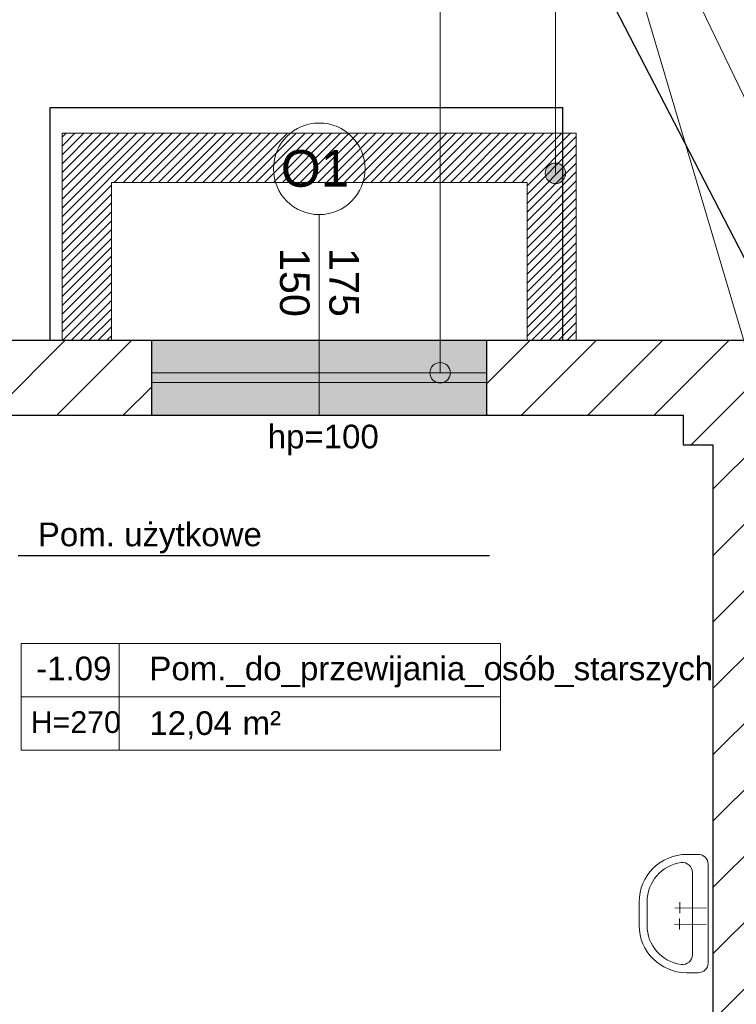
# Model space of a CAD drawing. Header units: millimetres. Extents: x 26866 to 1024070, y -428191 to 408885.
# Tile 125 of 248: x 186460 to 190095, y 400323 to 405318. Entities that reach past the tile are written whole.
import ezdxf

# ---------------------------------------------------------------- set-up
doc = ezdxf.new("R2010")
doc.units = ezdxf.units.MM
doc.header["$LTSCALE"] = 2
for name, color, linetype, lineweight in [('0_OPIS', 7, 'Continuous', 13), ('3DPLAN_A_ARMATURA_SANITARNA', 7, 'Continuous', 9), ('3DPLAN_A_OKNA', 153, 'Continuous', 5), ('3DPLAN_A_TABELKA POMIESZCZEŃ', 7, 'Continuous', 0), ('A_KRESKOWANIE', 9, 'Continuous', 0), ('A_STOL_OPIS', 55, 'Continuous', 5), ('A_TXT', 7, 'Continuous', 0), ('A_WYBURZENIA', 6, 'Continuous', 0), ('A_ZESTAWIENIE STOLARKI', 3, 'Continuous', 15), ('Opisy', 7, 'Continuous', 13)]:
    doc.layers.add(name, color=color, linetype=linetype, lineweight=lineweight)
for name, color, linetype in [('3DPLAN_A_KRESKOWANIE 1', 253, 'Continuous'), ('3DPLAN_A_OPIS', 8, 'Continuous'), ('3DPLAN_A_POMIESZCZENIE NUMER', 100, 'Continuous'), ('3DPLAN_K_DZIAŁOWA NISKIE', 134, 'Continuous'), ('3DPLAN_K_NOŚNA', 7, 'Continuous'), ('3DPLAN_K_OBRYS', 243, 'Continuous'), ('A_POMIESZCZENIE OPIS', 100, 'Continuous'), ('A_SCHODY', 6, 'Continuous')]:
    doc.layers.add(name, color=color, linetype=linetype)
doc.styles.add('ARIAL', font='arial.ttf')
doc.styles.add('TABEL1', font='txt')
pattern_1 = [(45, (3874.3795, 0), (-2.24506403, 2.24506403), [])]
pattern_2 = [(45, (23044.838, -26883.88), (-16.83798, 16.83798), [])]

# ---------------------------------------------------------------- blocks, each defined once
blk = doc.blocks.new('UMYWALKA')
at = {"layer": '3DPLAN_A_ARMATURA_SANITARNA'}
for p, q in [((11, 30), (5, 30)), ((0, 25), (0, -25)), ((8, 20.87), (8, -20.87)), ((1, 5.49), (17.06, 5.43)), ((14.55, 8.04), (14.57, 2.57)), ((31, -6), (31, 6)), ((35, -6), (35, 6)), ((0.86, -2.78), (16.92, -2.85)), ((14.41, -0.23), (14.43, -5.7)), ((11, -30), (5, -30))]:
    blk.add_line(p, q, dxfattribs=at)
for centre, radius, start, end in [((5, 25), 5, 90, 180), ((11, 6), 24, 0, 90), ((13, 20.87), 5, 82.3377, 180), ((11, 6), 20, 0, 82.3377), ((11, -6), 24, 270, 0), ((11, -6), 20, 277.6623, 0), ((13, -20.87), 5, 180, 277.6623), ((5, -25), 5, 180, 270)]:
    blk.add_arc(centre, radius, start, end, dxfattribs=at)
blk = doc.blocks.new('tabelka dla tp')
at = {"layer": '3DPLAN_A_TABELKA POMIESZCZEŃ'}
for p, q in [((49.7, 54), (49.7, 0)), ((0, 27), (243.13, 27))]:
    blk.add_line(p, q, dxfattribs=at)
blk.add_lwpolyline([(0, 54), (243.13, 54), (243.13, 0), (0, 0)], close=True, dxfattribs=at)
at = {"layer": '3DPLAN_A_POMIESZCZENIE NUMER', "color": 7, "style": 'ARIAL'}
blk.add_attdef('NUMER', (2.23, 35.39), '', height=12, dxfattribs=at)
at = {"layer": 'A_POMIESZCZENIE OPIS', "insert": (112.2, 19.75), "char_height": 12, "width": 36.4122, "attachment_point": 1, "style": 'ARIAL'}
blk.add_mtext('{\\C7;m²}', dxfattribs=at)
at = {"layer": 'A_POMIESZCZENIE OPIS', "color": 7, "style": 'ARIAL'}
for tag, p in [('NAZWA', (51.73, 35.39)), ('POWIERZCHNIA', (51.06, 7.24))]:
    blk.add_attdef(tag, p, '', height=12, dxfattribs=at)
blk = doc.blocks.new('kondygnacja -1')
at = {"layer": '3DPLAN_A_KRESKOWANIE 1'}
h = blk.add_hatch(dxfattribs=at)
h.set_pattern_fill('ANSI31', color=256, scale=7.5, style=0)
h.set_pattern_definition(pattern_2)
h.paths.add_polyline_path([(26781.49, -24430.84), (26781.49, -25256.18), (26865.36, -25256.18), (26865.36, -25233.56), (27108.48, -25233.56), (27108.48, -25256.18), (27119.89, -25256.18), (27110.14, -25212.84), (26979.61, -25212.84), (26979.61, -25079.84), (27320.27, -25079.84), (27361.7, -25079.84), (27361.7, -25046.84), (26815.61, -25046.84), (26815.61, -24465.84), (27386.61, -24465.84), (27386.61, -24686.84), (27413.61, -24686.84), (27413.61, -24581.84), (27442.61, -24581.84), (27442.61, -24549.84), (27413.61, -24549.84), (27413.61, -24469.84), (27474.65, -24469.84), (27474.65, -24430.84), (26781.49, -24430.84)], is_closed=False)
h.paths.add_polyline_path([(27583.61, -25294.84), (27583.61, -25335.84), (27417.61, -25335.84), (27417.61, -25289.84), (27390.61, -25289.84), (27390.61, -25335.84), (27137.8, -25335.84), (27119.89, -25256.18), (27108.48, -25256.18), (27108.48, -25287.56), (26865.36, -25287.56), (26865.36, -25256.18), (26781.49, -25256.18), (26781.49, -25342.83), (26829.42, -25361.84), (27832.61, -25361.84), (27832.61, -25332.84), (27603.61, -25332.84), (27603.61, -25294.84), (27583.61, -25294.84)], is_closed=False)
h.paths.add_polyline_path([(27413.61, -24806.84), (27413.61, -24781.84), (27386.61, -24781.84), (27386.61, -24885.59), (27430.61, -24885.59), (27430.61, -24835.84), (27474.65, -24835.84), (27474.65, -24806.84)])
h.paths.add_polyline_path([(27386.61, -24885.59), (27386.61, -25046.84), (27361.7, -25046.84), (27361.7, -25079.84), (27390.61, -25079.84), (27390.61, -25174.84), (27417.61, -25174.84), (27417.61, -25079.84), (27476.61, -25079.84), (27476.61, -25061.87, -0.027881), (27475.03, -25050.84), (27438.61, -25050.84), (27438.61, -25033.84), (27430.61, -25033.84), (27430.61, -24885.59)])
h.paths.add_polyline_path([(27603.61, -25179.84), (27603.61, -25163.88), (27583.61, -25163.88), (27583.61, -25179.84)])
h.paths.add_polyline_path([(27603.61, -25142.2), (27583.61, -25142.2), (27583.61, -25163.88), (27603.61, -25163.88)])
h.paths.add_polyline_path([(27593.61, -24713.84), (27593.61, -24746.4), (27608.61, -24746.4), (27608.61, -24713.84)], flags=16)
h.paths.add_polyline_path([(27593.61, -25050.84), (27571.61, -25050.84), (27571.61, -25079.84), (27583.61, -25079.84), (27583.61, -25142.2), (27603.61, -25142.2), (27603.61, -25076.84), (27681.45, -25076.84), (27681.45, -25050.84), (27608.61, -25050.84), (27608.61, -24713.84), (27593.61, -24713.84), (27593.61, -24806.84), (27569.61, -24806.84), (27569.61, -24835.84), (27593.61, -24835.84)])
h.paths.add_polyline_path([(27559.81, -24818.11), (27559.81, -24794.06), (27579.81, -24794.06), (27579.81, -24818.11)])
h.paths.add_polyline_path([(27593.61, -24469.84), (27593.61, -24610.84), (27601.86, -24610.84), (27608.61, -24610.84), (27608.61, -24468.84), (27712.91, -24468.84), (27712.91, -24430.84), (27474.65, -24430.84), (27474.65, -24469.84), (27593.61, -24469.84)], is_closed=False)
h.paths.add_polyline_path([(28026.62, -24481.39, -0.865492), (28025.15, -24471.22), (28013.19, -24430.84), (27882.91, -24430.84), (27882.91, -24468.84), (27982.61, -24468.84), (27982.61, -24483.84), (27997.61, -24483.84), (27997.61, -24940.11), (28026.62, -24940.11)])
h.paths.add_polyline_path([(28054.61, -24476.84), (28069.61, -24476.84), (28069.61, -24417.84), (28073.99, -24417.84), (28073.99, -24372.84), (28050.08, -24372.84, -1), (28039.7, -24372.84), (28030.61, -24372.84), (28030.61, -24472.87, -0.363097), (28030.61, -24479.53), (28030.61, -24940.11), (28054.61, -24940.11)])
h.paths.add_polyline_path([(28096.61, -25047.84), (28069.61, -25047.84), (28069.61, -25032.84), (28054.61, -25032.84), (28054.61, -24994.11), (28030.61, -24994.11), (28030.61, -25076.84), (28096.61, -25076.84)])
h.paths.add_polyline_path([(27982.61, -25035.84), (27982.61, -25050.84), (27949.55, -25050.84), (27949.55, -25076.84), (28026.62, -25076.84), (28026.62, -24994.11), (27997.61, -24994.11), (27997.61, -25035.84)])
h.paths.add_polyline_path([(26999.57, -25327.07), (27025.14, -25327.07), (27025.14, -25347.07), (26999.57, -25347.07)], flags=16)
h = blk.add_hatch(dxfattribs=at)
h.set_pattern_fill('ANSI31', color=256, scale=7.5, style=0)
h.set_pattern_definition(pattern_2)
h.paths.add_polyline_path([(31677.49, -24430.84), (30214.87, -24430.84), (30214.87, -24470.84), (30429.61, -24470.84), (30429.61, -24477.84), (30447.61, -24477.84), (30447.61, -24818.84), (30476.61, -24818.84), (30476.61, -24470.84), (31012.61, -24470.84), (31012.61, -24478.84), (31079.61, -24478.84), (31079.61, -24470.84), (31638.61, -24470.84), (31638.61, -25036.84), (31079.61, -25036.84), (31079.61, -25028.84), (31012.61, -25028.84), (31012.61, -25036.84), (30611.38, -25036.84), (30611.38, -25072.84), (31023.61, -25072.84), (31034.61, -25082.84), (31034.61, -25330.84), (31023.61, -25340.84), (30831.4, -25340.84, -0.038531), (30832.58, -25356.18), (30832.58, -25371.84), (31079.61, -25371.84), (31079.61, -25072.84), (31638.61, -25072.84), (31638.61, -25943.84), (30832.58, -25943.84), (30832.58, -26009.84), (31677.49, -26009.84)])
h.paths.add_polyline_path([(30682.61, -26009.84), (30832.58, -26009.84), (30832.58, -25943.84), (30760.61, -25943.84), (30760.61, -25454.67), (30735.61, -25464.58), (30735.61, -25943.84), (30682.61, -25943.84)])
h.paths.add_polyline_path([(30679.61, -25371.84), (30735.61, -25371.84), (30735.61, -25464.58), (30760.61, -25454.67), (30760.61, -25371.84), (30832.58, -25371.84), (30832.58, -25356.18, 0.038531), (30831.4, -25340.84), (30679.61, -25340.84)])
h.paths.add_polyline_path([(30355.83, -25371.84), (30425.61, -25371.84), (30425.61, -25379.84), (30463.61, -25379.84), (30463.61, -25424.74), (30471.61, -25424.74), (30471.61, -25395.84), (30533.61, -25395.84), (30533.61, -25371.84), (30576.61, -25371.84), (30576.61, -25341.84), (30472.61, -25341.84), (30472.61, -25326.84), (30427.61, -25326.84), (30427.61, -25341.84), (30355.83, -25341.84)])
h.paths.add_polyline_path([(30456.61, -25936.84), (30425.61, -25936.84), (30425.61, -25945.84), (30380.61, -25945.84), (30380.61, -26009.84), (30512.61, -26009.84), (30512.61, -25943.84), (30466.61, -25943.84), (30466.61, -25712.84), (30456.61, -25712.84)])
h.paths.add_polyline_path([(28888.61, -25941.84), (28888.61, -26009.84), (29013.61, -26009.84), (29013.61, -25941.84)])
h.paths.add_polyline_path([(28591.17, -26009.84), (28591.17, -25944.84), (28547.61, -25944.84), (28547.61, -26009.84)])
h.paths.add_polyline_path([(28624.61, -25870.53), (28654.8, -25870.53), (28654.8, -25924.53), (28624.61, -25924.53), (28624.61, -25944.84), (28591.17, -25944.84), (28591.17, -26009.84), (28713.61, -26009.84), (28713.61, -25941.84), (28672.61, -25941.84), (28672.61, -25932.84), (28657.61, -25932.84), (28657.61, -25716.84), (28624.61, -25716.84)])
h.paths.add_polyline_path([(28372.61, -25944.84), (28328.61, -25944.84), (28328.61, -25907.84), (28282.61, -25907.84), (28282.61, -25944.84), (28248.61, -25944.84), (28248.61, -26009.84), (28372.61, -26009.84)])
h.paths.add_polyline_path([(28092.61, -25563.84), (28054.61, -25563.84), (28054.61, -25383.84), (28067.6, -25383.84), (28067.61, -25375.84), (28340.61, -25375.84), (28340.61, -25341.84), (28070.61, -25341.84), (28070.61, -25332.84), (28030.61, -25332.84), (28030.61, -25395.6), (28048.71, -25395.6), (28048.71, -25449.6), (28030.61, -25449.6), (28030.61, -26009.84), (28073.61, -26009.84), (28073.61, -25944.84), (28054.61, -25944.84), (28054.61, -25668.84), (28092.61, -25668.84)])
h.paths.add_polyline_path([(27949.61, -25495.75), (27949.61, -25507.75), (27983.29, -25507.75), (27983.29, -25521.75), (27949.61, -25521.75), (27949.61, -25531.84), (27999.61, -25531.84), (27999.61, -25934.84), (27982.61, -25934.84), (27982.61, -25942.84), (27947.61, -25942.84), (27947.61, -26009.84), (28026.62, -26009.84), (28026.62, -25449.6), (27999.61, -25449.6), (27999.61, -25463.84), (27949.61, -25463.84), (27949.61, -25481.75), (27983.29, -25481.75), (27983.29, -25495.75)])
h.paths.add_polyline_path([(27982.61, -25361.84), (27952.61, -25361.84), (27952.61, -25332.84), (28026.62, -25332.84), (28026.62, -25395.6), (27999.61, -25395.6), (27999.61, -25377.84), (27982.61, -25377.84)])
h.paths.add_polyline_path([(26818.61, -25892.84), (26781.49, -25892.84), (26781.49, -26009.84), (26894.54, -26009.84), (26894.54, -25942.84), (26830.61, -25942.84), (26830.61, -25930.84), (26818.61, -25930.84)])
h.paths.add_polyline_path([(26894.54, -26009.84), (27115.94, -26009.84), (27115.94, -25942.84), (26894.54, -25942.84)])
h.paths.add_polyline_path([(27115.94, -25942.84), (27115.94, -26009.84), (27466.61, -26009.84), (27466.61, -25942.84), (27427.61, -25942.84), (27427.61, -25933.84), (27384.61, -25933.84), (27384.61, -25942.84)])
h.paths.add_polyline_path([(27641.61, -25942.84), (27641.61, -26009.84), (27802.61, -26009.84), (27802.61, -25942.84)])
h.paths.add_polyline_path([(30621.1, -25040.47), (30688.37, -25040.47), (30688.37, -25072.87), (30621.1, -25072.87)], flags=24)
at = {"layer": '3DPLAN_A_OPIS', "lineweight": 0, "transparency": 33554687}
h = blk.add_hatch(dxfattribs=at)
h.set_pattern_fill('ANSI31', color=1, angle=180)
h.set_pattern_definition(pattern_1)
h.paths.add_polyline_path([(27692.51, -24350.84), (27692.51, -24430.84), (27667.51, -24430.84), (27667.51, -24325.84), (27833.79, -24325.84), (27833.79, -24350.84), (27692.51, -24350.84)], is_closed=False)
h = blk.add_hatch(dxfattribs=at)
h.set_pattern_fill('ANSI31', color=1)
h.set_pattern_definition(pattern_1)
h.paths.add_polyline_path([(27903.31, -24350.84), (27903.31, -24430.84), (27928.31, -24430.84), (27928.31, -24325.84), (27833.79, -24325.84), (27833.79, -24350.84), (27903.31, -24350.84)], is_closed=False)
at = {"layer": 'A_KRESKOWANIE', "transparency": 33554687}
h = blk.add_hatch(dxfattribs=at)
h.set_pattern_fill('ANSI37', color=0, scale=5)
h.paths.add_polyline_path([(27386.61, -24885.59), (27386.61, -24774.2), (27315.88, -24734.34, -0.240219), (27386.61, -24688.45), (27386.61, -24686.84), (27386.61, -24465.84), (26815.61, -24465.84), (26815.61, -24756.34), (26852.61, -24756.34), (26852.61, -25009.84), (26979.61, -25009.84), (26979.61, -24932.84), (27247.61, -24798.84), (27247.61, -24885.59)])
h.paths.add_polyline_path([(27341.12, -24885.59), (27341.12, -24939.59), (27247.61, -24939.59), (27247.61, -24984.44), (27352.89, -24984.44), (27352.89, -25009.84), (27386.61, -25009.84), (27386.61, -24885.59)])
h.paths.add_polyline_path([(27352.89, -25009.84), (27352.89, -25035.23), (27247.61, -25035.23), (27247.61, -25046.84), (27386.61, -25046.84), (27386.61, -25009.84)])
h.paths.add_polyline_path([(27247.61, -25035.23), (27129.31, -25035.23), (27129.31, -25009.84), (27125.61, -25009.84), (27125.61, -25046.84), (27247.61, -25046.84)])
h.paths.add_polyline_path([(27125.61, -24939.59), (27247.61, -24939.59), (27247.61, -24984.44), (27129.31, -24984.44), (27129.31, -25009.84), (27125.61, -25009.84)])
h.paths.add_polyline_path([(27097.99, -24939.59), (27097.99, -24885.59), (27125.61, -24885.59), (27125.61, -24859.84), (26979.61, -24932.84), (26979.61, -25009.84), (27125.61, -25009.84), (27125.61, -24939.59)])
h.paths.add_polyline_path([(27247.61, -24885.59), (27247.61, -24798.84), (27125.61, -24859.84), (27125.61, -24885.59)])
h.paths.add_polyline_path([(26979.61, -25009.84), (26979.61, -25046.84), (27125.61, -25046.84), (27125.61, -25009.84)])
h.paths.add_polyline_path([(26852.61, -25009.84), (26852.61, -24756.34), (26815.61, -24756.34), (26815.61, -25046.84), (26979.61, -25046.84), (26979.61, -25009.84)])
h.paths.add_polyline_path([(26825.81, -24767.41), (26825.81, -24745.27), (26845.81, -24745.27), (26845.81, -24767.41)], flags=24)
h.paths.add_polyline_path([(27090.03, -24482.38), (27112.18, -24482.38), (27112.18, -24502.38), (27090.03, -24502.38)], flags=24)
h.paths.add_polyline_path([(26963.88, -24701.72), (27172.42, -24701.72), (27172.42, -24757.03), (26963.88, -24757.03)], flags=16)
h.paths.add_polyline_path([(27010.86, -24558.5), (27253.99, -24558.5), (27253.99, -24612.5), (27010.86, -24612.5)], flags=16)
h.paths.add_polyline_path([(27315.88, -24734.34), (27386.61, -24774.2), (27386.61, -24688.45, 0.240219)], flags=16)
h.paths.add_polyline_path([(26995.13, -24731.42), (27112.81, -24731.42), (27112.81, -24752.94), (26995.13, -24752.94)], flags=8)
h.paths.add_polyline_path([(27005.47, -24708.98), (27123.15, -24708.98), (27123.15, -24730.51), (27005.47, -24730.51)], flags=8)
h.paths.add_polyline_path([(27073.52, -24589.81), (27120.01, -24589.81), (27120.01, -24610.24), (27073.52, -24610.24)], flags=8)
h.paths.add_polyline_path([(27072.79, -24561.91), (27171.6, -24561.91), (27171.6, -24580.32), (27072.79, -24580.32)], flags=8)
h.paths.add_polyline_path([(27016.08, -24562.06), (27053.28, -24562.06), (27053.28, -24580.32), (27016.08, -24580.32)], flags=8)
h.paths.add_polyline_path([(27120.07, -24586.75), (27144.23, -24586.75), (27144.23, -24610.75), (27120.07, -24610.75)], flags=8)
h.paths.add_polyline_path([(27011.48, -24589.35), (27060.72, -24589.35), (27060.72, -24611.39), (27011.48, -24611.39)], flags=8)
h.paths.add_polyline_path([(27653.46, -24520.33), (27771.13, -24520.33), (27771.13, -24541.86), (27653.46, -24541.86)], flags=9)
at = {"layer": 'A_WYBURZENIA', "transparency": 33554687}
h = blk.add_hatch(dxfattribs=at)
h.set_pattern_fill('DOTS', color=256)
h.set_pattern_definition([(0, (9800.6029, -5192.851), (0.79375, 1.5875), [0, -1.5875])])
h.paths.add_polyline_path([(27859.25, -24442.15, -0.414214), (27864.44, -24447.34), (27882.91, -24447.34), (27882.91, -24430.84), (27859.25, -24430.84), (27859.25, -24442.15)], is_closed=False)
h.paths.add_polyline_path([(27864.44, -24447.34, -0.336626), (27860.64, -24452.34), (27882.91, -24452.34), (27882.91, -24447.34), (27864.44, -24447.34)], is_closed=False)
h.paths.add_polyline_path([(27857.85, -24452.34), (27712.91, -24452.34), (27712.91, -24468.84), (27882.91, -24468.84), (27882.91, -24452.34), (27860.64, -24452.34, -0.136819), (27857.85, -24452.34)], is_closed=False)
h.paths.add_polyline_path([(27712.91, -24452.34), (27857.85, -24452.34, -0.336626), (27854.06, -24447.34), (27712.91, -24447.34), (27712.91, -24452.34)], is_closed=False)
h.paths.add_polyline_path([(27712.91, -24447.34), (27854.06, -24447.34, -0.414214), (27859.25, -24442.15), (27859.25, -24430.84), (27712.91, -24430.84), (27712.91, -24447.34)], is_closed=False)
at = {"layer": 'Opisy', "ltscale": 0.5, "transparency": 33554687}
h = blk.add_hatch(color=256, dxfattribs=at)
h.dxf.hatch_style = 1
h.paths.add_polyline_path([(27916.16, -24351.11), (27916.16, -24341.21, 0.73336)])
h.paths.add_polyline_path([(27916.16, -24341.21), (27916.16, -24351.11, 0.076465), (27917.72, -24351.35, 1.165591)])
h = blk.add_hatch(color=256, dxfattribs=at)
h.dxf.hatch_style = 1
h.paths.add_polyline_path([(27857.69, -24452.29), (27857.69, -24442.39, 0.73336)])
h.paths.add_polyline_path([(27857.69, -24442.39), (27857.69, -24452.29, 0.076465), (27859.25, -24452.53, 1.165591)])
at = {"layer": '3DPLAN_A_OKNA'}
for p, q in [((27712.91, -24447.34), (27882.91, -24447.34)), ((27712.91, -24452.34), (27882.91, -24452.34))]:
    blk.add_line(p, q, dxfattribs=at)
at = {"layer": '3DPLAN_A_OPIS', "color": 1, "lineweight": 30}
blk.add_line((27645.13, -24540.08), (27884.36, -24540.08), dxfattribs=at)
at = {"layer": '3DPLAN_A_OPIS', "color": 1, "lineweight": 0, "transparency": 33554687}
for points in [[(27833.79, -24350.84), (27692.51, -24350.84), (27692.51, -24430.84), (27667.51, -24430.84), (27667.51, -24325.84), (27833.79, -24325.84)], [(27833.79, -24350.84), (27903.31, -24350.84), (27903.31, -24430.84), (27928.31, -24430.84), (27928.31, -24325.84), (27833.79, -24325.84)]]:
    blk.add_lwpolyline(points, dxfattribs=at)
at = {"layer": '3DPLAN_K_DZIAŁOWA NISKIE'}
blk.add_line((27712.91, -24468.84), (27882.91, -24468.84), dxfattribs=at)
at = {"layer": '3DPLAN_K_NOŚNA'}
for p, q in [((27712.91, -24468.84), (27712.91, -24430.84)), ((27882.91, -24468.84), (27882.91, -24430.84)), ((27608.61, -24468.84), (27712.91, -24468.84)), ((27882.91, -24468.84), (27982.61, -24468.84)), ((27982.61, -24468.84), (27982.61, -24483.84)), ((27982.61, -24483.84), (27997.61, -24483.84)), ((27997.61, -24483.84), (27997.61, -25035.84))]:
    blk.add_line(p, q, dxfattribs=at)
at = {"layer": '3DPLAN_K_OBRYS'}
for p, q in [((26781.49, -24430.84), (27661.49, -24430.84)), ((27661.49, -24430.84), (27712.91, -24430.84)), ((27712.91, -24430.84), (28027.49, -24430.84))]:
    blk.add_line(p, q, dxfattribs=at)
at = {"layer": 'A_SCHODY'}
for p, q in [((27661.49, -24430.84), (27661.49, -24312.84)), ((27661.49, -24312.84), (27921.49, -24312.84)), ((27921.49, -24430.84), (27921.49, -24312.84))]:
    blk.add_line(p, q, dxfattribs=at)
at = {"layer": 'A_STOL_OPIS'}
blk.add_line((27797.91, -24367.07), (27797.91, -24468.84), dxfattribs=at)
at = {"layer": 'A_TXT', "color": 1, "lineweight": 30}
blk.add_line((27819.99, -24014.07), (28093.48, -24544.34), dxfattribs=at)
at = {"layer": 'A_ZESTAWIENIE STOLARKI', "ltscale": 0.25}
blk.add_circle((27797.91, -24343.86), 23.22, dxfattribs=at)
at = {"layer": 'Opisy', "ltscale": 0.5}
for p, q in [((28026.62, -24476.2), (27917.72, -24108.46)), ((28044.89, -24372.84), (27917.72, -24108.46)), ((27917.72, -24346.16), (27917.72, -24176.04)), ((27859.25, -24447.34), (27859.25, -24239.84))]:
    blk.add_line(p, q, dxfattribs=at)
for centre in [(27917.72, -24346.16), (27859.25, -24447.34)]:
    blk.add_circle(centre, 5.19, dxfattribs=at)
at = {"layer": '3DPLAN_A_ARMATURA_SANITARNA', "rotation": 180}
blk.add_blockref('UMYWALKA', (27995.21, -24721.68), dxfattribs=at)
at = {"layer": '3DPLAN_A_OPIS', "color": 1, "lineweight": 30}
ref = blk.add_blockref('tabelka dla tp', (27646.79, -24638.72), dxfattribs=at)
ref.add_attrib('NUMER', '-1.09', (27654.31, -24603.33), dxfattribs={"layer": '3DPLAN_A_POMIESZCZENIE NUMER', "color": 7, "height": 12, "style": 'ARIAL'})
ref.add_attrib('NAZWA', 'Pom._do_przewijania_osób_starszych', (27711.74, -24603.33), dxfattribs={"layer": 'A_POMIESZCZENIE OPIS', "color": 7, "height": 12, "style": 'ARIAL'})
ref.add_attrib('POWIERZCHNIA', '12,04', (27711.74, -24631.08), dxfattribs={"layer": 'A_POMIESZCZENIE OPIS', "color": 7, "height": 12, "style": 'ARIAL'})
at = {"layer": '3DPLAN_A_OPIS', "color": 1, "lineweight": 30, "style": 'ARIAL'}
for tag, p in [('PRZESUNIĘCIE_WEJŚCIA', (27655.16, -24535.33)), ('WYŁĄCZONE', (27007.18, -24723.98)), ('Z_OPRACOWANIA', (26996.84, -24746.42)), ('WYŁĄCZONE', (30803.05, -24760.87)), ('Z_OPRACOWANIA', (30792.71, -24783.3)), ('WYŁĄCZONE', (28894.9, -24826.59)), ('Z_OPRACOWANIA', (28884.56, -24849.03)), ('POWIĘKSZENIE_WEJŚCIA', (28313.68, -25144.41)), ('POWIĘKSZENIE_WEJŚCIA', (29600.62, -25191.36)), ('POWIĘKSZENIE_WEJŚCIA', (28011.45, -25235.42)), ('WYŁĄCZONE', (29754.42, -25678.17)), ('Z_OPRACOWANIA', (29744.08, -25700.6)), ('WYJŚCIE_EWAKUACYJNE', (27763.79, -26106.07))]:
    blk.add_attdef(tag, p, '', height=12, dxfattribs=at)
at = {"layer": '3DPLAN_A_OPIS', "color": 0, "lineweight": 30, "style": 'ARIAL'}
for tag, p in [('UGUL_1', (29350.3, -24586.01)), ('UGUL_2', (29622.92, -24586.01)), ('UGUL_3', (29833.15, -24586.01))]:
    blk.add_attdef(tag, p, '', height=12, dxfattribs=at)
at = {"layer": '3DPLAN_A_TABELKA POMIESZCZEŃ', "color": 7, "ltscale": 0.5, "insert": (27651.57, -24619.05), "char_height": 11, "width": 59.2068, "attachment_point": 1, "style": 'ARIAL'}
blk.add_mtext('H=270', dxfattribs=at)
at = {"layer": '3DPLAN_A_TABELKA POMIESZCZEŃ', "ltscale": 0.5, "style": 'ARIAL'}
for tag, p in [('KURTYNA', (27861.91, -26064.85)), ('POWIETRZNA', (27861.91, -26084.56))]:
    blk.add_attdef(tag, p, '', height=12, dxfattribs=at)
at = {"layer": 'A_STOL_OPIS', "ltscale": 0.2, "insert": (27797.91, -24401.5), "char_height": 15, "attachment_point": 5, "rotation": 270, "style": 'TABEL1'}
blk.add_mtext_dynamic_manual_height_columns('\\pxqc;{\\fArial|b0|i0|c238|p34;175\\P150}', width=72.9007, gutter_width=100, heights=[0], dxfattribs=at)
at = {"layer": 'A_ZESTAWIENIE STOLARKI', "ltscale": 0.2, "style": 'TABEL1'}
for s, insert, char_height, attachment_point in [('{\\fArial|b0|i0|c238|p34;O1}', (27813.11, -24353.23), 18.59, 9), ('\\pxqc;{\\fArial|b0|i0|c238|p34;hp=100}', (27763.5, -24473.67), 12, 1)]:
    blk.add_mtext_dynamic_manual_height_columns(s, width=72.9007, gutter_width=100, heights=[0], dxfattribs=dict(at, insert=insert, char_height=char_height, attachment_point=attachment_point))

msp = doc.modelspace()

# ---------------------------------------------------------------- block references
at = {"layer": '0_OPIS'}
ref = msp.add_blockref('kondygnacja -1', (-90000, 648000), dxfattribs=dict(at, xscale=10, yscale=10, zscale=10))
ref.add_attrib('PRZESUNIĘCIE_WEJŚCIA', 'Pom. użytkowe', (186551.6, 402646.7), dxfattribs={"layer": '3DPLAN_A_OPIS', "color": 1, "lineweight": 30, "height": 120, "style": 'ARIAL'})

doc.saveas('drawing.dxf')
